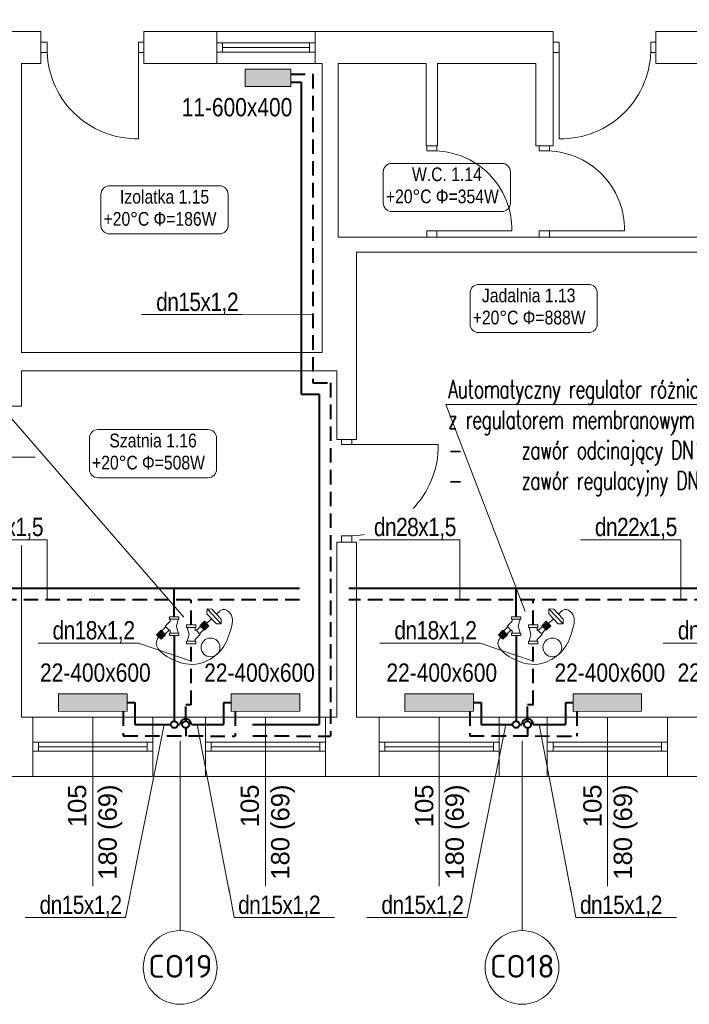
# Model space of a CAD drawing. Header units: millimetres. Extents: x -2390 to 43572, y -15084 to -12114.
# Tile 36 of 52: x 26333 to 26919, y -14249 to -13387. Entities that reach past the tile are written whole.
import ezdxf
from ezdxf import colors
from ezdxf.entities.mleader import LeaderData, LeaderLine
from ezdxf.enums import TextEntityAlignment as Align
from ezdxf.math import Vec2, Vec3

# ---------------------------------------------------------------- set-up
doc = ezdxf.new("R2010")
doc.units = ezdxf.units.MM
doc.linetypes.add('DASHED', pattern=[1.905, 1.27, -0.635])
for name, color, linetype, lineweight in [('@ grzejniki', 7, 'Continuous', 30), ('@ opis C..O.', 7, 'Continuous', 18), ('IS-Działka (powrotna)', 5, 'DASHED', 40), ('IS-Działka (zasilająca)', 1, 'Continuous', 40), ('IS-Grzejnik', 7, 'Continuous', 5), ('IS-Grzejnik_etykieta', 7, 'Continuous', 5), ('IS-opis', 7, 'Continuous', 25), ('opisy', 5, 'Continuous', 5), ('stolarka', 3, 'Continuous', 9), ('wymiary', 6, 'Continuous', 5), ('zawory', 7, 'Continuous', 18), ('ściany nośne', 1, 'Continuous', 25)]:
    doc.layers.add(name, color=color, linetype=linetype, lineweight=lineweight)
doc.layers.add('IS-Room (Automatic)', color=7, linetype='Continuous', lineweight=5, true_color=0x000000)
doc.styles.add('Arial_Narrow_____', font='ARIALN.TTF')
doc.styles.add('ROMANS', font='romans.shx', dxfattribs={"height": 1})
doc.styles.get("Standard").update_dxf_attribs({"font": 'arial.ttf'})
doc.styles.add('TABELKA', font='romans.shx', dxfattribs={"width": 0.9})

# ---------------------------------------------------------------- blocks, each defined once
blk = doc.blocks.new('A$C19E64F29')
at = {"layer": 'zawory'}
for p, q in [((-15.45, -0.73), (-11.49, 3.28)), ((-10.4, -3.58), (-14.35, 0.37)), ((-10.4, -3.58), (-14.35, 0.37)), ((-9.85, -3.03), (-13.81, 0.92)), ((-9.85, -3.04), (-13.8, 0.92)), ((-9.3, -2.49), (-13.26, 1.47)), ((-9.3, -2.49), (-13.26, 1.46)), ((-8.76, -1.95), (-12.72, 2.01)), ((-8.76, -1.95), (-12.72, 2.01)), ((-8.22, -1.4), (-12.17, 2.56)), ((-7.53, -0.68), (-11.49, 3.28)), ((4.11, -2.17), (4.11, 0)), ((-11.48, -4.68), (-15.44, -0.72)), ((-10.94, -4.13), (-14.9, -0.17)), ((-11.49, -4.69), (-7.53, -0.68)), ((-10.94, -4.13), (-10.94, -4.13)), ((-7.28, -7.65), (-10.87, -4.06)), ((-4.53, -4.87), (-8.12, -1.28)), ((-7.9, -8.28), (-3.94, -4.27)), ((-3.45, -12.71), (-7.89, -8.27)), ((4.11, -2.17), (-4.11, -2.17)), ((-3.45, -4.76), (-3.94, -4.27)), ((-3.45, -2.17), (-3.45, -4.76)), ((1.9, -8.21), (3.52, -2.17)), ((3.52, -14.25), (1.9, -8.21)), ((4.11, -14.25), (-4.11, -14.25)), ((-3.45, -12.71), (-3.45, -14.25)), ((4.11, -16.42), (4.11, -14.25))]:
    blk.add_line(p, q, dxfattribs=at)
for points in [[(-4.11, -2.17), (-4.11, 0), (4.11, 0)], [(4.11, -16.42), (-4.11, -16.42), (-4.11, -14.25)]]:
    blk.add_lwpolyline(points, dxfattribs=at)
blk = doc.blocks.new('A$C419A285A')
at = {"layer": '@ grzejniki', "lineweight": 0}
for p, q in [((-134.6, -10.2), (-104.6, 19.8)), ((-104.6, 19.8), (15.4, 19.8)), ((-44.6, 19.8), (-44.6, 58.4)), ((15.4, 19.8), (45.4, -10.2)), ((-104.6, -40.2), (-134.6, -10.2)), ((-134.6, -10.2), (45.4, -10.2)), ((15.4, -40.2), (-104.6, -40.2)), ((-44.6, -100.2), (-44.6, -40.2)), ((45.4, -10.2), (15.4, -40.2))]:
    blk.add_line(p, q, dxfattribs=at)
blk = doc.blocks.new('A$C3D8D556D')
at = {"layer": '@ grzejniki', "lineweight": 0}
blk.add_circle((29.46, 37.85), 8.23, dxfattribs=at)
blk.add_spline([(-2.41, 45.93), (-3.69, 48.63), (-0.85, 54.75), (14.8, 55.29), (32.11, 46.8), (42.61, 31.3), (40.72, 6.13), (23.48, -9.25), (20.39, -7.35)], degree=3, dxfattribs=at)
at = {"layer": '@ grzejniki', "lineweight": 0, "xscale": -0.1, "yscale": 0.1, "zscale": 0.1, "rotation": 43.66614677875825}
blk.add_blockref('A$C419A285A', (-1.6, 38.63), dxfattribs=at)
at = {"layer": '@ grzejniki', "xscale": -1}
for p, rotation in [((9.82, 20.98), 90), ((19.11, 6.12), 270.0000000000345)]:
    blk.add_blockref('A$C19E64F29', p, dxfattribs=dict(at, rotation=rotation))
blk = doc.blocks.new('_None')

msp = doc.modelspace()

# ---------------------------------------------------------------- hatches: boundary and pattern name
at = {"layer": 'IS-Grzejnik', "transparency": 33554687, "extrusion": (0, 0, -1)}
for points in [[(-26570.23, -13445.34), (-26530.23, -13445.34), (-26530.22, -13430.16), (-26570.22, -13430.16)], [(-26427.15, -13992.14), (-26367.15, -13992.16), (-26367.14, -13976.98), (-26427.14, -13976.97)], [(-26578.15, -13992.14), (-26518.15, -13992.16), (-26518.14, -13976.98), (-26578.14, -13976.97)], [(-26730.15, -13992.14), (-26670.15, -13992.16), (-26670.14, -13976.98), (-26730.14, -13976.97)], [(-26877.15, -13992.14), (-26817.15, -13992.16), (-26817.14, -13976.98), (-26877.14, -13976.97)]]:
    msp.add_hatch(color=256, dxfattribs=at).paths.add_polyline_path(points)

# ---------------------------------------------------------------- linework, layer by layer
at = {"layer": 'IS-Działka (powrotna)', "ltscale": 10}
for p, q in [((26570.23, -13434.41), (26589.51, -13434.4)), ((26589.55, -13704.66), (26605.09, -13704.66)), ((26577.92, -13894.72), (24852.6, -13894.73)), ((26483.2, -13916.59), (26483.2, -13894.72)), ((27374.24, -13894.72), (26621.09, -13894.72)), ((26782.2, -13916.59), (26782.2, -13894.72)), ((26782.2, -13986.6), (26782.2, -13933)), ((26483.2, -13986.6), (26478.34, -13986.6)), ((26478.34, -14000.73), (26478.34, -13986.6)), ((26782.2, -13986.6), (26777.34, -13986.6)), ((26777.34, -14000.73), (26777.34, -13986.6)), ((26423.79, -13992.11), (26423.78, -14013.73)), ((26521.52, -13992.18), (26521.51, -14013.78)), ((26726.79, -13992.11), (26726.78, -14013.73)), ((26820.52, -13992.18), (26820.51, -14013.78)), ((26478.34, -14006.73), (26478.34, -14013.77)), ((26777.34, -14006.73), (26777.34, -14013.77)), ((26423.78, -14013.73), (26521.51, -14013.78)), ((26537.02, -14013.74), (26605.14, -14013.79)), ((26726.78, -14013.73), (26820.51, -14013.78))]:
    msp.add_line(p, q, dxfattribs=at)
at = {"layer": 'IS-Działka (powrotna)', "ltscale": 80}
for centre in [(26478.34, -14003.73), (26777.34, -14003.73)]:
    msp.add_circle(centre, 3, dxfattribs=at)
at = {"layer": 'IS-Działka (zasilająca)'}
for p, q in [((26570.23, -13441.41), (26579.44, -13441.4)), ((26579.46, -13714.66), (26595.09, -13714.67)), ((26577.92, -13884.69), (24851.98, -13884.67)), ((26468.34, -13909.46), (26468.34, -13884.7)), ((27359.37, -13884.7), (26621.09, -13884.69)), ((26767.34, -13909.46), (26767.34, -13884.7)), ((26427.15, -13984.56), (26433.78, -13984.56)), ((26433.78, -13984.56), (26433.78, -14003.7)), ((26518.15, -13984.59), (26511.51, -13984.59)), ((26511.51, -13984.59), (26511.51, -14003.73)), ((26730.15, -13984.55), (26736.78, -13984.55)), ((26736.78, -13984.55), (26736.78, -14003.7)), ((26817.15, -13984.59), (26810.51, -13984.59)), ((26810.51, -13984.59), (26810.51, -14003.73)), ((26433.78, -14003.73), (26465.34, -14003.73)), ((26471.34, -14003.73), (26473.34, -14003.73)), ((26483.34, -14003.73), (26511.51, -14003.73)), ((26536.84, -14003.74), (26595.14, -14003.74)), ((26736.78, -14003.7), (26764.34, -14003.73)), ((26770.34, -14003.73), (26772.34, -14003.73)), ((26782.34, -14003.73), (26810.51, -14003.73))]:
    msp.add_line(p, q, dxfattribs=at)
for centre in [(26468.34, -14003.73), (26767.34, -14003.73)]:
    msp.add_circle(centre, 3, dxfattribs=at)
for centre in [(26478.34, -14003.73), (26777.34, -14003.73)]:
    msp.add_arc(centre, 5, 359.99918, 180.00134, dxfattribs=at)
at = {"layer": 'IS-Grzejnik', "extrusion": (0, 0, -1)}
for points in [[(-26570.23, -13445.34), (-26530.23, -13445.36), (-26530.22, -13430.18), (-26570.22, -13430.16)], [(-26427.15, -13992.14), (-26367.15, -13992.18), (-26367.14, -13977), (-26427.14, -13976.97)], [(-26578.15, -13992.14), (-26518.15, -13992.18), (-26518.14, -13977), (-26578.14, -13976.97)], [(-26730.15, -13992.14), (-26670.15, -13992.18), (-26670.14, -13977), (-26730.14, -13976.97)], [(-26877.15, -13992.14), (-26817.15, -13992.18), (-26817.14, -13977), (-26877.14, -13976.97)]]:
    msp.add_lwpolyline(points, close=True, dxfattribs=at)
at = {"layer": 'IS-Room (Automatic)'}
for points in [[(26658.66, -13554.68), (26754.85, -13554.68, 0.414214), (26762.35, -13547.18), (26762.35, -13520.01, 0.414214), (26754.85, -13512.51), (26658.66, -13512.51, 0.414214), (26651.16, -13520.01), (26651.16, -13547.18, 0.414214)], [(26411.71, -13574.33), (26507.9, -13574.33, 0.414214), (26515.4, -13566.83), (26515.4, -13539.66, 0.414214), (26507.9, -13532.16), (26411.71, -13532.16, 0.414214), (26404.21, -13539.66), (26404.21, -13566.83, 0.414214)], [(26734.6, -13660.7), (26830.79, -13660.7, 0.414214), (26838.29, -13653.2), (26838.29, -13626.03, 0.414214), (26830.79, -13618.53), (26734.6, -13618.53, 0.414214), (26727.1, -13626.03), (26727.1, -13653.2, 0.414214)], [(26401.64, -13787.7), (26497.83, -13787.7, 0.414214), (26505.33, -13780.2), (26505.33, -13753.03, 0.414214), (26497.83, -13745.53), (26401.64, -13745.53, 0.414214), (26394.14, -13753.03), (26394.14, -13780.2, 0.414214)]]:
    msp.add_lwpolyline(points, format="xyb", close=True, dxfattribs=at)
at = {"layer": 'opisy', "color": 252, "lineweight": 0}
for p, q in [((26346.65, -13769.66), (26242.94, -13769.66)), ((26397.15, -13997.16), (26397.15, -14161.75)), ((26548.15, -13997.16), (26548.15, -14161.75)), ((26700.15, -13997.16), (26700.15, -14161.75)), ((26847.15, -13997.16), (26847.15, -14161.75))]:
    msp.add_line(p, q, dxfattribs=at)
at = {"layer": 'stolarka', "color": 252, "lineweight": 0}
for p, q in [((26357.15, -13406.49), (26351.65, -13406.49)), ((26357.15, -13415.49), (26357.15, -13406.49)), ((26437.15, -13406.49), (26441.65, -13406.49)), ((26437.15, -13415.49), (26437.15, -13406.49)), ((26505.65, -13407.16), (26510.65, -13407.16)), ((26510.65, -13407.16), (26510.65, -13415.16)), ((26510.65, -13407.16), (26586.65, -13407.16)), ((26591.65, -13407.16), (26586.65, -13407.16)), ((26586.65, -13407.16), (26586.65, -13415.16)), ((26805.15, -13406.49), (26799.65, -13406.49)), ((26805.15, -13415.49), (26805.15, -13406.49)), ((26885.15, -13406.49), (26889.65, -13406.49)), ((26885.15, -13415.49), (26885.15, -13406.49)), ((26357.15, -13415.49), (26351.65, -13415.49)), ((26437.15, -13410.99), (26437.15, -13490.99)), ((26437.15, -13415.49), (26441.65, -13415.49)), ((26510.65, -13415.16), (26505.65, -13415.16)), ((26510.65, -13411.16), (26586.65, -13411.16)), ((26510.65, -13415.16), (26586.65, -13415.16)), ((26586.65, -13415.16), (26591.65, -13415.16)), ((26805.15, -13415.49), (26799.65, -13415.49)), ((26805.15, -13410.99), (26805.15, -13490.99)), ((26885.15, -13415.49), (26889.65, -13415.49)), ((26689.15, -13501.66), (26689.15, -13497.16)), ((26698.15, -13501.66), (26689.15, -13501.66)), ((26698.15, -13501.66), (26698.15, -13497.16)), ((26787.65, -13501.66), (26787.65, -13497.16)), ((26796.65, -13501.66), (26787.65, -13501.66)), ((26796.65, -13501.66), (26796.65, -13497.16)), ((26689.15, -13571.66), (26689.15, -13577.16)), ((26698.15, -13571.66), (26689.15, -13571.66)), ((26693.65, -13571.66), (26763.65, -13571.66)), ((26698.15, -13571.66), (26698.15, -13577.16)), ((26787.65, -13571.66), (26787.65, -13577.16)), ((26796.65, -13571.66), (26787.65, -13571.66)), ((26792.15, -13571.66), (26862.15, -13571.66)), ((26796.65, -13571.66), (26796.65, -13577.16)), ((26614.65, -13758.66), (26614.65, -13754.16)), ((26623.65, -13758.66), (26623.65, -13754.16)), ((26623.65, -13758.66), (26614.65, -13758.66)), ((26619.15, -13758.66), (26699.15, -13758.66)), ((26614.65, -13838.66), (26614.65, -13844.16)), ((26623.65, -13838.66), (26614.65, -13838.66)), ((26623.65, -13838.66), (26623.65, -13844.16)), ((26344.65, -14019.16), (26349.65, -14019.16)), ((26349.65, -14019.16), (26349.65, -14027.16)), ((26349.65, -14019.16), (26444.65, -14019.16)), ((26449.65, -14019.16), (26444.65, -14019.16)), ((26444.65, -14019.16), (26444.65, -14027.16)), ((26495.65, -14019.16), (26500.65, -14019.16)), ((26500.65, -14019.16), (26500.65, -14027.16)), ((26500.65, -14019.16), (26595.65, -14019.16)), ((26600.65, -14019.16), (26595.65, -14019.16)), ((26595.65, -14019.16), (26595.65, -14027.16)), ((26647.65, -14019.16), (26652.65, -14019.16)), ((26652.65, -14019.16), (26652.65, -14027.16)), ((26652.65, -14019.16), (26747.65, -14019.16)), ((26752.65, -14019.16), (26747.65, -14019.16)), ((26747.65, -14019.16), (26747.65, -14027.16)), ((26794.65, -14019.16), (26799.65, -14019.16)), ((26799.65, -14019.16), (26799.65, -14027.16)), ((26799.65, -14019.16), (26894.65, -14019.16)), ((26899.65, -14019.16), (26894.65, -14019.16)), ((26894.65, -14019.16), (26894.65, -14027.16)), ((26349.65, -14027.16), (26344.65, -14027.16)), ((26349.65, -14023.16), (26444.65, -14023.16)), ((26349.65, -14027.16), (26444.65, -14027.16)), ((26444.65, -14027.16), (26449.65, -14027.16)), ((26500.65, -14027.16), (26495.65, -14027.16)), ((26500.65, -14023.16), (26595.65, -14023.16)), ((26500.65, -14027.16), (26595.65, -14027.16)), ((26595.65, -14027.16), (26600.65, -14027.16)), ((26652.65, -14027.16), (26647.65, -14027.16)), ((26652.65, -14023.16), (26747.65, -14023.16)), ((26652.65, -14027.16), (26747.65, -14027.16)), ((26747.65, -14027.16), (26752.65, -14027.16)), ((26799.65, -14027.16), (26794.65, -14027.16)), ((26799.65, -14023.16), (26894.65, -14023.16)), ((26799.65, -14027.16), (26894.65, -14027.16)), ((26894.65, -14027.16), (26899.65, -14027.16))]:
    msp.add_line(p, q, dxfattribs=at)
for points in [[(26437.15, -13490.99, -0.425735), (26357.15, -13410.99)], [(26805.15, -13490.99, 0.425735), (26885.15, -13410.99)], [(26763.65, -13571.66, 0.42548), (26693.65, -13501.66)], [(26862.15, -13571.66, 0.42548), (26792.15, -13501.66)], [(26699.15, -13758.66, -0.425735), (26619.15, -13838.66)]]:
    msp.add_lwpolyline(points, format="xyb", dxfattribs=at)
at = {"layer": 'wymiary', "color": 0}
for p, q in [((26473.52, -14018.07), (26473.52, -14184.11)), ((26772.52, -14018.07), (26772.52, -14184.11))]:
    msp.add_line(p, q, dxfattribs=at)
at = {"layer": 'ściany nośne', "color": 252, "lineweight": 0}
for p, q in [((26351.65, -13397.16), (26284.65, -13397.16)), ((26351.65, -13397.16), (26351.65, -13425.16)), ((26799.65, -13397.16), (26441.65, -13397.16)), ((26441.65, -13397.16), (26441.65, -13425.16)), ((26505.65, -13397.16), (26505.65, -13425.16)), ((26591.65, -13425.16), (26591.65, -13397.16)), ((26799.65, -13397.16), (26799.65, -13425.16)), ((27092.65, -13397.16), (26889.65, -13397.16)), ((26889.65, -13397.16), (26889.65, -13425.16)), ((26334.65, -13678.16), (26334.65, -13425.16)), ((26334.65, -13425.16), (26351.65, -13425.16)), ((26441.65, -13425.11), (26597.65, -13425.16)), ((26597.65, -13678.16), (26597.65, -13425.16)), ((26611.65, -13577.16), (26611.65, -13425.16)), ((26611.65, -13425.16), (26688.65, -13425.16)), ((26688.65, -13497.16), (26688.65, -13425.16)), ((26698.65, -13497.16), (26698.65, -13425.16)), ((26698.65, -13425.16), (26784.65, -13425.16)), ((26784.65, -13425.16), (26784.65, -13497.16)), ((26799.65, -13425.16), (26799.65, -13497.16)), ((26889.65, -13425.06), (27092.65, -13425.04)), ((26688.65, -13497.16), (26698.65, -13497.16)), ((26799.65, -13497.16), (26784.65, -13497.16)), ((26615.65, -13577.16), (26611.65, -13577.16)), ((26692.65, -13577.16), (26615.65, -13577.16)), ((26688.65, -13577.16), (26698.65, -13577.16)), ((26784.65, -13577.16), (26698.65, -13577.16)), ((26784.65, -13577.16), (26799.65, -13577.16)), ((26799.65, -13577.16), (26935.65, -13577.16)), ((26627.65, -13590.16), (26627.65, -13754.16)), ((26935.65, -13590.16), (26627.65, -13590.16)), ((26334.65, -13678.16), (26597.65, -13678.16)), ((26334.65, -13694.16), (26334.65, -13725.16)), ((26334.65, -13694.16), (26610.65, -13694.16)), ((26610.65, -13694.16), (26610.65, -13754.16)), ((26306.65, -13725.16), (26334.65, -13725.16)), ((26627.65, -13754.16), (26610.65, -13754.16)), ((26334.65, -13815.16), (26306.65, -13815.16)), ((26334.65, -13815.16), (26334.65, -13997.16)), ((26610.65, -13844.16), (26610.65, -13997.16)), ((26627.65, -13844.16), (26610.65, -13844.16)), ((26627.65, -13844.16), (26627.65, -13997.16)), ((26610.65, -13997.16), (26334.65, -13997.16)), ((26344.65, -14049.16), (26344.65, -13997.16)), ((26449.65, -14049.16), (26449.65, -13997.16)), ((26495.65, -14049.16), (26495.65, -13997.16)), ((26600.65, -14049.16), (26600.65, -13997.16)), ((27063.65, -13997.16), (26627.65, -13997.16)), ((26647.65, -14049.16), (26647.65, -13997.16)), ((26752.65, -14049.16), (26752.65, -13997.16)), ((26794.65, -14049.16), (26794.65, -13997.16)), ((26899.65, -14049.16), (26899.65, -13997.16)), ((27999.65, -14049.16), (26000.65, -14049.16))]:
    msp.add_line(p, q, dxfattribs=at)
at = {"layer": 'ściany nośne'}
for p, q in [((26468.34, -14003.73), (26468.34, -14003.73)), ((26767.34, -14003.73), (26767.34, -14003.73))]:
    msp.add_line(p, q, dxfattribs=at)

# ---------------------------------------------------------------- texts
at = {"layer": 'IS-Grzejnik_etykieta', "lineweight": 0, "insert": (26908.57, -13950.26), "char_height": 16, "attachment_point": 1, "bg_fill": 2}
msp.add_mtext_dynamic_manual_height_columns('{\\fArial Narrow|b0|i0|c238|p34;22-400x600}', width=61.0819, gutter_width=299.56, heights=[0], dxfattribs=at)
at = {"layer": 'IS-Grzejnik_etykieta', "char_height": 20, "width": 65.0151, "attachment_point": 1, "style": 'Arial_Narrow_____', "bg_fill": 2}
for s, insert in [('\\pxqc;{\\fISOCPEUR|b0|i0|c238|p34;CO19}', (26441.19, -14205.34)), ('\\pxqc;{\\fISOCPEUR|b0|i0|c238|p34;CO18}', (26740.19, -14205.34))]:
    msp.add_mtext(s, dxfattribs=dict(at, insert=insert))
at = {"layer": 'IS-Room (Automatic)', "style": 'Arial_Narrow_____'}
for s, p in [('W.C. 1.14', (26706.83, -13531.71)), ('Izolatka 1.15', (26459.88, -13551.37)), ('Jadalnia 1.13', (26778.34, -13637.73)), ('Szatnia 1.16', (26449.81, -13764.73))]:
    msp.add_text(s, height=12, dxfattribs=at).set_placement(p, align=Align.BOTTOM_CENTER)
for p in [(26693.4, -13535.46), (26446.45, -13555.12), (26769.35, -13641.48), (26436.38, -13768.48)]:
    msp.add_text('+20°C', height=12, dxfattribs=at).set_placement(p, align=Align.TOP_RIGHT)
for s, p in [('Φ=354W', (26697.15, -13535.46)), ('Φ=186W', (26450.2, -13555.12)), ('Φ=888W', (26773.1, -13641.48)), ('Φ=508W', (26440.13, -13768.48))]:
    msp.add_text(s, height=12, dxfattribs=at).set_placement(p, align=Align.TOP_LEFT)
at = {"layer": 'opisy', "color": 252, "lineweight": 0, "char_height": 16, "width": 104.9128, "attachment_point": 3, "rotation": 90}
for insert in [(26375.34, -14056.24), (26526.34, -14056.24), (26678.89, -14056.24), (26826.05, -14056.24)]:
    msp.add_mtext('105\\P180 (69)', dxfattribs=dict(at, insert=insert))

# ---------------------------------------------------------------- leaders
at = {"layer": 'IS-opis', "color": 7}
ml = msp.add_multileader_mtext('Standard', dxfattribs=at)
ml.set_content('{\\fArial Narrow|b0|i0|c238|p34;\\W1;\\T0.95;\\C256;dn15x1,2}', color=7, style='TABELKA')
ml.set_leader_properties(color=256, linetype='ByLayer', lineweight=5)
ml.set_arrow_properties(name='NONE')
ml.build(insert=Vec2(0, 0))
ml.multileader.update_dxf_attribs({"has_dogleg": 0, "text_left_attachment_type": 6, "text_right_attachment_type": 6, "dogleg_length": 0, "arrow_head_size": 0})
ctx = ml.context
ctx.base_point, ctx.char_height, ctx.arrow_head_size, ctx.landing_gap_size, ctx.plane_origin, ctx.plane_y_axis = Vec3(26449.03, -13644.91), 16, 0, 4, Vec3(23160.94, -14262.02), Vec3(0, 1, 0)
ctx.left_attachment, ctx.right_attachment, ctx.text_align_type = 6, 6, 1
notes = []
notes.append((ctx, [(0, (1, 1, 0), (26527.66, -13644.91), (-1, 0), 0, [(0, [(26589.54, -13645)], 0, [])])]))
ctx.mtext.insert, ctx.mtext.alignment, ctx.mtext.line_spacing_style, ctx.mtext.flow_direction = Vec3(26488.34, -13625.71), 2, 2, 5
ml = msp.add_multileader_mtext('Standard', dxfattribs=at)
ml.set_content('{\\fArial Narrow|b0|i0|c238|p34;\\W1;\\T0.95;\\C256;dn22x1,5}', color=7, style='TABELKA')
ml.set_leader_properties(color=256, linetype='ByLayer', lineweight=5)
ml.set_arrow_properties(name='NONE')
ml.build(insert=Vec2(0, 0))
ml.multileader.update_dxf_attribs({"has_dogleg": 0, "text_left_attachment_type": 6, "text_right_attachment_type": 6, "dogleg_length": 0, "arrow_head_size": 0})
ctx = ml.context
ctx.base_point, ctx.char_height, ctx.arrow_head_size, ctx.landing_gap_size, ctx.plane_origin, ctx.plane_y_axis = Vec3(26832.64, -13841.98), 16, 0, 4, Vec3(23544.76, -14459.09), Vec3(0, 1, 0)
ctx.left_attachment, ctx.right_attachment, ctx.text_align_type = 6, 6, 1
notes.append((ctx, [(0, (1, 1, 0), (26911.48, -13841.98), (-1, 0), 0, [(0, [(26911.48, -13894.72)], 0, [])])]))
ctx.mtext.insert, ctx.mtext.alignment, ctx.mtext.line_spacing_style, ctx.mtext.flow_direction = Vec3(26872.06, -13822.78), 2, 2, 5
for ctx, leaders in notes:
    for number, flags, end, landing, length, lines in leaders:
        leader = LeaderData()
        leader.index, (leader.has_last_leader_line, leader.has_dogleg_vector, leader.attachment_direction) = number, flags
        leader.last_leader_point, leader.dogleg_vector, leader.dogleg_length = Vec3(end), Vec3(landing), length
        for number, points, colour, breaks in lines:
            line = LeaderLine()
            line.index, line.vertices, line.color, line.breaks = number, Vec3.list(points), colors.encode_raw_color(colour), breaks
            leader.lines.append(line)
        ctx.leaders.append(leader)

# ---------------------------------------------------------------- next in the draw order: linework, layer by layer
at = {"layer": 'wymiary', "color": 0}
for centre in [(26473.52, -14216.36), (26772.52, -14216.36)]:
    msp.add_circle(centre, 32.26, dxfattribs=at)

# ---------------------------------------------------------------- next in the draw order: texts
at = {"layer": 'IS-Grzejnik_etykieta', "lineweight": 0, "char_height": 16, "attachment_point": 1, "bg_fill": 2}
for s, insert in [('{\\fArial Narrow|b0|i0|c238|p34;11-600x400}', (26474.79, -13455.37)), ('{\\fArial Narrow|b0|i0|c238|p34;22-400x600}', (26350.91, -13950.26)), ('{\\fArial Narrow|b0|i0|c238|p34;22-400x600}', (26494.5, -13950.26)), ('{\\fArial Narrow|b0|i0|c238|p34;22-400x600}', (26653.91, -13950.26)), ('{\\fArial Narrow|b0|i0|c238|p34;22-400x600}', (26800.91, -13950.26))]:
    msp.add_mtext_dynamic_manual_height_columns(s, width=61.0819, gutter_width=299.56, heights=[0], dxfattribs=dict(at, insert=insert))

# ---------------------------------------------------------------- next in the draw order: leaders
at = {"layer": 'IS-opis', "color": 7}
ml = msp.add_multileader_mtext('Standard', dxfattribs=at)
ml.set_content('{\\fArial Narrow|b0|i0|c238|p34;\\W1;\\T0.95;\\C256;dn28x1,5}', color=7, style='TABELKA')
ml.set_leader_properties(color=256, linetype='ByLayer', lineweight=5)
ml.set_arrow_properties(name='NONE')
ml.build(insert=Vec2(0, 0))
ml.multileader.update_dxf_attribs({"has_dogleg": 0, "text_left_attachment_type": 6, "text_right_attachment_type": 6, "dogleg_length": 0, "arrow_head_size": 0})
ctx = ml.context
ctx.base_point, ctx.char_height, ctx.arrow_head_size, ctx.landing_gap_size, ctx.plane_origin, ctx.plane_y_axis = Vec3(26278.29, -13841.98), 16, 0, 4, Vec3(22990.41, -14459.09), Vec3(0, 1, 0)
ctx.left_attachment, ctx.right_attachment, ctx.text_align_type = 6, 6, 1
notes = []
notes.append((ctx, [(0, (1, 1, 0), (26357.13, -13841.98), (-1, 0), 0, [(0, [(26357.13, -13894.72)], 0, [])])]))
ctx.mtext.insert, ctx.mtext.alignment, ctx.mtext.line_spacing_style, ctx.mtext.flow_direction = Vec3(26317.71, -13822.78), 2, 2, 5
ctx.mtext.has_bg_fill, ctx.mtext.bg_color, ctx.mtext.bg_scale_factor, ctx.mtext.bg_transparency, ctx.mtext.use_window_bg_color = 1, -1027028792, 1.5, 0, 1
ml = msp.add_multileader_mtext('Standard', dxfattribs=at)
ml.set_content('{\\fArial Narrow|b0|i0|c238|p34;\\W1;\\T0.95;\\C256;dn28x1,5}', color=7, style='TABELKA')
ml.set_leader_properties(color=256, linetype='ByLayer', lineweight=5)
ml.set_arrow_properties(name='NONE')
ml.build(insert=Vec2(0, 0))
ml.multileader.update_dxf_attribs({"has_dogleg": 0, "text_left_attachment_type": 6, "text_right_attachment_type": 6, "dogleg_length": 0, "arrow_head_size": 0})
ctx = ml.context
ctx.base_point, ctx.char_height, ctx.arrow_head_size, ctx.landing_gap_size, ctx.plane_origin, ctx.plane_y_axis = Vec3(26639.38, -13841.98), 16, 0, 4, Vec3(23351.5, -14459.09), Vec3(0, 1, 0)
ctx.left_attachment, ctx.right_attachment, ctx.text_align_type = 6, 6, 1
notes.append((ctx, [(0, (1, 1, 0), (26718.22, -13841.98), (-1, 0), 0, [(0, [(26718.22, -13894.72)], 0, [])])]))
ctx.mtext.insert, ctx.mtext.alignment, ctx.mtext.line_spacing_style, ctx.mtext.flow_direction = Vec3(26678.8, -13822.78), 2, 2, 5
ctx.mtext.has_bg_fill, ctx.mtext.bg_color, ctx.mtext.bg_scale_factor, ctx.mtext.bg_transparency, ctx.mtext.use_window_bg_color = 1, -1027028792, 1.5, 0, 1
ml = msp.add_multileader_mtext('Standard', dxfattribs=at)
ml.set_content('{\\fArial Narrow|b0|i0|c238|p34;\\W1;\\T0.95;\\C256;dn15x1,2}', color=7, style='TABELKA')
ml.set_leader_properties(color=256, linetype='ByLayer', lineweight=5)
ml.set_arrow_properties(name='NONE')
ml.build(insert=Vec2(0, 0))
ml.multileader.update_dxf_attribs({"has_dogleg": 0, "text_left_attachment_type": 6, "text_right_attachment_type": 6, "dogleg_length": 0, "arrow_head_size": 0})
ctx = ml.context
ctx.base_point, ctx.char_height, ctx.arrow_head_size, ctx.landing_gap_size, ctx.plane_origin, ctx.plane_y_axis = Vec3(26347.02, -14172.67), 16, 0, 4, Vec3(23014.63, -14760.74), Vec3(0, 1, 0)
ctx.left_attachment, ctx.right_attachment, ctx.text_align_type = 6, 6, 1
notes.append((ctx, [(0, (1, 1, 0), (26425.65, -14172.67), (-1, 0), 0, [(0, [(26459.46, -14003.71)], 0, [])])]))
ctx.mtext.insert, ctx.mtext.alignment, ctx.mtext.line_spacing_style, ctx.mtext.flow_direction = Vec3(26386.33, -14153.47), 2, 2, 5
ctx.mtext.has_bg_fill, ctx.mtext.bg_color, ctx.mtext.bg_scale_factor, ctx.mtext.bg_transparency, ctx.mtext.use_window_bg_color = 1, -1027028792, 1.5, 0, 1
ml = msp.add_multileader_mtext('Standard', dxfattribs=at)
ml.set_content('{\\fArial Narrow|b0|i0|c238|p34;\\W1;\\T0.95;\\C256;dn15x1,2}', color=7, style='TABELKA')
ml.set_leader_properties(color=256, linetype='ByLayer', lineweight=5)
ml.set_arrow_properties(name='NONE')
ml.build(insert=Vec2(0, 0))
ml.multileader.update_dxf_attribs({"has_dogleg": 0, "text_left_attachment_type": 6, "text_right_attachment_type": 6, "dogleg_length": 0, "arrow_head_size": 0})
ctx = ml.context
ctx.base_point, ctx.char_height, ctx.arrow_head_size, ctx.landing_gap_size, ctx.plane_origin, ctx.plane_y_axis = Vec3(26646.02, -14172.67), 16, 0, 4, Vec3(23313.63, -14760.74), Vec3(0, 1, 0)
ctx.left_attachment, ctx.right_attachment, ctx.text_align_type = 6, 6, 1
notes.append((ctx, [(0, (1, 1, 0), (26724.65, -14172.67), (-1, 0), 0, [(0, [(26758.46, -14003.71)], 0, [])])]))
ctx.mtext.insert, ctx.mtext.alignment, ctx.mtext.line_spacing_style, ctx.mtext.flow_direction = Vec3(26685.33, -14153.47), 2, 2, 5
ctx.mtext.has_bg_fill, ctx.mtext.bg_color, ctx.mtext.bg_scale_factor, ctx.mtext.bg_transparency, ctx.mtext.use_window_bg_color = 1, -1027028792, 1.5, 0, 1
ml = msp.add_multileader_mtext('Standard', dxfattribs=at)
ml.set_content('{\\fArial Narrow|b0|i0|c238|p34;\\W1;\\T0.95;\\C256;dn15x1,2}', color=7, style='TABELKA')
ml.set_leader_properties(color=256, linetype='ByLayer', lineweight=5)
ml.set_arrow_properties(name='NONE')
ml.build(insert=Vec2(0, 0))
ml.multileader.update_dxf_attribs({"has_dogleg": 0, "text_left_attachment_type": 6, "text_right_attachment_type": 6, "dogleg_length": 0, "arrow_head_size": 0})
ctx = ml.context
ctx.base_point, ctx.char_height, ctx.arrow_head_size, ctx.landing_gap_size, ctx.plane_origin, ctx.plane_y_axis = Vec3(26819.7, -14172.67), 16, 0, 4, Vec3(23498.53, -14760.74), Vec3(0, 1, 0)
ctx.left_attachment, ctx.right_attachment, ctx.text_align_type = 6, 6, 1
notes.append((ctx, [(1, (1, 1, 0), (26819.7, -14172.67), (1, 0), 0, [(0, [(26787.4, -14003.73)], 0, [])])]))
ctx.mtext.insert, ctx.mtext.alignment, ctx.mtext.line_spacing_style, ctx.mtext.flow_direction = Vec3(26859.02, -14153.47), 2, 2, 5
ctx.mtext.has_bg_fill, ctx.mtext.bg_color, ctx.mtext.bg_scale_factor, ctx.mtext.bg_transparency, ctx.mtext.use_window_bg_color = 1, -1027028792, 1.5, 0, 1
for ctx, leaders in notes:
    for number, flags, end, landing, length, lines in leaders:
        leader = LeaderData()
        leader.index, (leader.has_last_leader_line, leader.has_dogleg_vector, leader.attachment_direction) = number, flags
        leader.last_leader_point, leader.dogleg_vector, leader.dogleg_length = Vec3(end), Vec3(landing), length
        for number, points, colour, breaks in lines:
            line = LeaderLine()
            line.index, line.vertices, line.color, line.breaks = number, Vec3.list(points), colors.encode_raw_color(colour), breaks
            leader.lines.append(line)
        ctx.leaders.append(leader)

# ---------------------------------------------------------------- next in the draw order: linework, layer by layer
at = {"layer": '@ opis C..O.', "lineweight": 5}
msp.add_line((26173.19, -13559.79), (26476.85, -13909.84), dxfattribs=at)
at = {"layer": 'IS-Działka (powrotna)', "ltscale": 10}
for p, q in [((26589.51, -13434.4), (26589.55, -13704.66)), ((26605.09, -13704.66), (26605.14, -14013.79)), ((26483.2, -13986.6), (26483.2, -13933))]:
    msp.add_line(p, q, dxfattribs=at)
at = {"layer": 'IS-Działka (zasilająca)'}
for p, q in [((26579.44, -13441.4), (26579.46, -13714.66)), ((26595.07, -13714.67), (26595.21, -14003.73)), ((26468.34, -13925.87), (26468.34, -14000.73)), ((26767.34, -13925.87), (26767.34, -14000.73))]:
    msp.add_line(p, q, dxfattribs=at)

# ---------------------------------------------------------------- next in the draw order: block references
at = {"layer": 'ściany nośne', "rotation": 270}
for p in [(26462.22, -13906.76), (26761.22, -13906.76)]:
    msp.add_blockref('A$C3D8D556D', p, dxfattribs=at)

# ---------------------------------------------------------------- next in the draw order: leaders
at = {"layer": '@ opis C..O.'}
ml = msp.add_multileader_mtext('Standard', dxfattribs=at)
ml.set_content('{\\Fsimplex|c238;\\W0.7;\\T0.95;Automatyczny regulator różnicy ciśnień \\Pz regulatorem membranowym \\P\\pxi-2,l2,t4;\\A1;-^Izawór odcinający DN15\\A0; (czerwony) \\P-^Izawór regulacyjny \\A1;DN15\\A0; (niebieski\\A1;)}', color=256, style='ROMANS')
ml.set_leader_properties(color=256, linetype='ByLayer', lineweight=5)
ml.set_arrow_properties(name='NONE')
ml.build(insert=Vec2(0, 0))
ml.multileader.update_dxf_attribs({"text_left_attachment_type": 6, "text_right_attachment_type": 6, "dogleg_length": 0, "arrow_head_size": 0})
ctx = ml.context
ctx.base_point, ctx.char_height, ctx.arrow_head_size, ctx.plane_origin = Vec3(26302.35, -13283.65), 16, 0, Vec3(27587.1, -13840.74)
ctx.left_attachment, ctx.right_attachment = 6, 6
notes = []
notes.append((ctx, [(0, (1, 1, 0), (26302.35, -13283.65), (1, 0), 0, [(0, [(26180.45, -12918.67)], 0, [])])]))
ctx.mtext.insert, ctx.mtext.width, ctx.mtext.line_spacing_style, ctx.mtext.flow_direction = Vec3(26304.35, -13262.31), 335.7149, 2, 5
ml = msp.add_multileader_mtext('Standard', dxfattribs=at)
ml.set_content('{\\Fsimplex|c238;\\W0.7;\\T0.95;Automatyczny regulator różnicy ciśnień \\Pz regulatorem membranowym \\P\\pxi-2,l2,t4;\\A1;-^Izawór odcinający DN15\\A0; (czerwony) \\P-^Izawór regulacyjny \\A1;DN15\\A0; (niebieski\\A1;)}', color=256, style='ROMANS')
ml.set_leader_properties(color=256, linetype='ByLayer', lineweight=5)
ml.set_arrow_properties(name='NONE')
ml.build(insert=Vec2(0, 0))
ml.multileader.update_dxf_attribs({"text_left_attachment_type": 6, "text_right_attachment_type": 6, "dogleg_length": 0, "arrow_head_size": 0})
ctx = ml.context
ctx.base_point, ctx.char_height, ctx.arrow_head_size, ctx.plane_origin = Vec3(26706.02, -13723.46), 16, 0, Vec3(27632.26, -14279.7)
ctx.left_attachment, ctx.right_attachment = 6, 6
notes.append((ctx, [(0, (1, 1, 0), (26706.02, -13723.46), (1, 0), 0, [(0, [(26775.33, -13904.87)], 0, [])])]))
ctx.mtext.insert, ctx.mtext.width, ctx.mtext.line_spacing_style, ctx.mtext.flow_direction = Vec3(26708.02, -13702.13), 335.7149, 2, 5
at = {"layer": 'IS-opis', "color": 7}
ml = msp.add_multileader_mtext('Standard', dxfattribs=at)
ml.set_content('{\\fArial Narrow|b0|i0|c238|p34;\\W1;\\T0.95;\\C256;dn18x1,2}', color=7, style='TABELKA')
ml.set_leader_properties(color=256, linetype='ByLayer', lineweight=5)
ml.set_arrow_properties(name='NONE')
ml.build(insert=Vec2(0, 0))
ml.multileader.update_dxf_attribs({"has_dogleg": 0, "text_left_attachment_type": 6, "text_right_attachment_type": 6, "dogleg_length": 0, "arrow_head_size": 0})
ctx = ml.context
ctx.base_point, ctx.char_height, ctx.arrow_head_size, ctx.landing_gap_size, ctx.plane_origin, ctx.plane_y_axis = Vec3(26358.4, -13932.4), 16, 0, 4, Vec3(23070.52, -14549.51), Vec3(0, 1, 0)
ctx.left_attachment, ctx.right_attachment, ctx.text_align_type = 6, 6, 1
notes.append((ctx, [(0, (1, 1, 0), (26437.03, -13932.4), (-1, 0), 0, [(0, [(26483.2, -13948.19)], 0, [])])]))
ctx.mtext.insert, ctx.mtext.alignment, ctx.mtext.line_spacing_style, ctx.mtext.flow_direction = Vec3(26397.71, -13913.2), 2, 2, 5
ml = msp.add_multileader_mtext('Standard', dxfattribs=at)
ml.set_content('{\\fArial Narrow|b0|i0|c238|p34;\\W1;\\T0.95;\\C256;dn18x1,2}', color=7, style='TABELKA')
ml.set_leader_properties(color=256, linetype='ByLayer', lineweight=5)
ml.set_arrow_properties(name='NONE')
ml.build(insert=Vec2(0, 0))
ml.multileader.update_dxf_attribs({"has_dogleg": 0, "text_left_attachment_type": 6, "text_right_attachment_type": 6, "dogleg_length": 0, "arrow_head_size": 0})
ctx = ml.context
ctx.base_point, ctx.char_height, ctx.arrow_head_size, ctx.landing_gap_size, ctx.plane_origin, ctx.plane_y_axis = Vec3(26657.4, -13932.39), 16, 0, 4, Vec3(23369.52, -14549.5), Vec3(0, 1, 0)
ctx.left_attachment, ctx.right_attachment, ctx.text_align_type = 6, 6, 1
notes.append((ctx, [(0, (1, 1, 0), (26736.03, -13932.39), (-1, 0), 0, [(0, [(26782.2, -13948.19)], 0, [])])]))
ctx.mtext.insert, ctx.mtext.alignment, ctx.mtext.line_spacing_style, ctx.mtext.flow_direction = Vec3(26696.71, -13913.19), 2, 2, 5
ml = msp.add_multileader_mtext('Standard', dxfattribs=at)
ml.set_content('{\\fArial Narrow|b0|i0|c238|p34;\\W1;\\T0.95;\\C256;dn18x1,2}', color=7, style='TABELKA')
ml.set_leader_properties(color=256, linetype='ByLayer', lineweight=5)
ml.set_arrow_properties(name='NONE')
ml.build(insert=Vec2(0, 0))
ml.multileader.update_dxf_attribs({"has_dogleg": 0, "text_left_attachment_type": 6, "text_right_attachment_type": 6, "dogleg_length": 0, "arrow_head_size": 0})
ctx = ml.context
ctx.base_point, ctx.char_height, ctx.arrow_head_size, ctx.landing_gap_size, ctx.plane_origin, ctx.plane_y_axis = Vec3(26905.28, -13932.4), 16, 0, 4, Vec3(23617.4, -14549.51), Vec3(0, 1, 0)
ctx.left_attachment, ctx.right_attachment, ctx.text_align_type = 6, 6, 1
notes.append((ctx, [(0, (1, 1, 0), (26983.91, -13932.4), (-1, 0), 0, [(0, [(27030.08, -13948.19)], 0, [])])]))
ctx.mtext.insert, ctx.mtext.alignment, ctx.mtext.line_spacing_style, ctx.mtext.flow_direction = Vec3(26944.6, -13913.2), 2, 2, 5
for ctx, leaders in notes:
    for number, flags, end, landing, length, lines in leaders:
        leader = LeaderData()
        leader.index, (leader.has_last_leader_line, leader.has_dogleg_vector, leader.attachment_direction) = number, flags
        leader.last_leader_point, leader.dogleg_vector, leader.dogleg_length = Vec3(end), Vec3(landing), length
        for number, points, colour, breaks in lines:
            line = LeaderLine()
            line.index, line.vertices, line.color, line.breaks = number, Vec3.list(points), colors.encode_raw_color(colour), breaks
            leader.lines.append(line)
        ctx.leaders.append(leader)

# ---------------------------------------------------------------- next in the draw order: leaders
ml = msp.add_multileader_mtext('Standard', dxfattribs=at)
ml.set_content('{\\fArial Narrow|b0|i0|c238|p34;\\W1;\\T0.95;\\C256;dn15x1,2}', color=7, style='TABELKA')
ml.set_leader_properties(color=256, linetype='ByLayer', lineweight=5)
ml.set_arrow_properties(name='NONE')
ml.build(insert=Vec2(0, 0))
ml.multileader.update_dxf_attribs({"has_dogleg": 0, "text_left_attachment_type": 6, "text_right_attachment_type": 6, "dogleg_length": 0, "arrow_head_size": 0})
ctx = ml.context
ctx.base_point, ctx.char_height, ctx.arrow_head_size, ctx.landing_gap_size, ctx.plane_origin, ctx.plane_y_axis = Vec3(26520.7, -14172.67), 16, 0, 4, Vec3(23199.53, -14760.74), Vec3(0, 1, 0)
ctx.left_attachment, ctx.right_attachment, ctx.text_align_type = 6, 6, 1
notes = []
notes.append((ctx, [(1, (1, 1, 0), (26520.7, -14172.67), (1, 0), 0, [(0, [(26488.4, -14003.73)], 0, [])])]))
ctx.mtext.insert, ctx.mtext.alignment, ctx.mtext.line_spacing_style, ctx.mtext.flow_direction = Vec3(26560.02, -14153.47), 2, 2, 5
ctx.mtext.has_bg_fill, ctx.mtext.bg_color, ctx.mtext.bg_scale_factor, ctx.mtext.bg_transparency, ctx.mtext.use_window_bg_color = 1, -1027028792, 1.5, 0, 1
for ctx, leaders in notes:
    for number, flags, end, landing, length, lines in leaders:
        leader = LeaderData()
        leader.index, (leader.has_last_leader_line, leader.has_dogleg_vector, leader.attachment_direction) = number, flags
        leader.last_leader_point, leader.dogleg_vector, leader.dogleg_length = Vec3(end), Vec3(landing), length
        for number, points, colour, breaks in lines:
            line = LeaderLine()
            line.index, line.vertices, line.color, line.breaks = number, Vec3.list(points), colors.encode_raw_color(colour), breaks
            leader.lines.append(line)
        ctx.leaders.append(leader)

doc.saveas('drawing.dxf')
